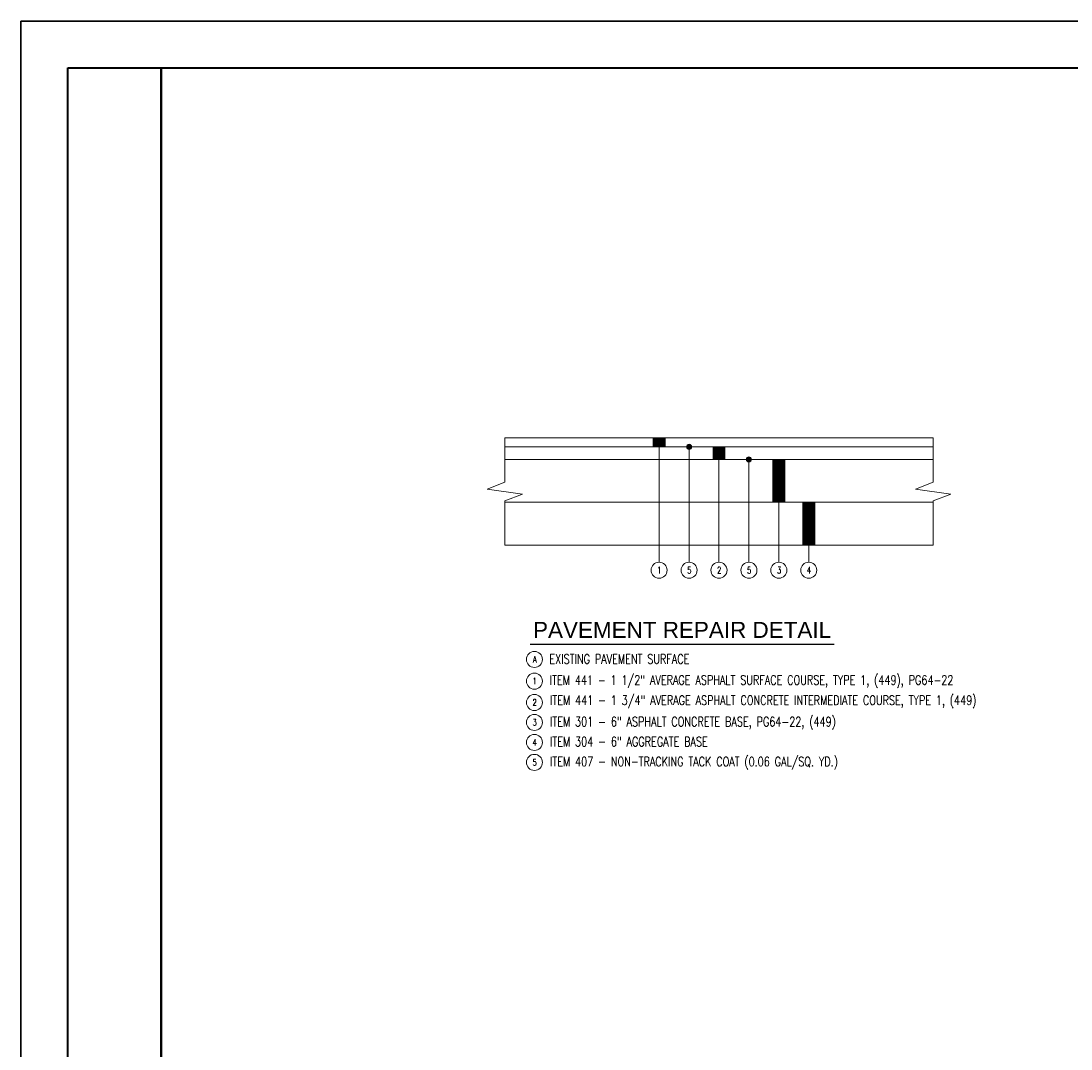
# Paper-space layout 'DETAILS' of a CAD drawing. Header units: feet. Extents: x -0.4 to 48.6, y -25.2 to 23.8.
# Tile 3 of 8: x -0.4 to 11.9, y 11.8 to 23.8. Entities that reach past the tile are written whole.
import ezdxf
from ezdxf.enums import TextEntityAlignment as Align

# ---------------------------------------------------------------- set-up
doc = ezdxf.new("R2010")
doc.units = ezdxf.units.FT
doc.header["$MEASUREMENT"] = 0
doc.layers.add('C-DETAIL-TEXT', color=2, linetype='Continuous')
doc.layers.add('SH_Border', color=7, linetype='Continuous', lineweight=40)
doc.layers.add('TYPSECT', color=1, linetype='Continuous', lineweight=0)
doc.styles.add('Arial', font='arial.ttf', dxfattribs={"height": 0.125})
doc.styles.add('L100', font='simplex.shx', dxfattribs={"height": 4})
doc.styles.add('L120', font='simplex.shx', dxfattribs={"height": 2.4})

# ---------------------------------------------------------------- blocks, each defined once
blk = doc.blocks.new('WATNO')
at = {"color": 4}
blk.add_circle((0, 0), 0.0476, dxfattribs=at)
blk = doc.blocks.new('BORDER_1')
at = {"flags": 128}
blk.add_lwpolyline([(0, 0), (36, 0), (36, 24), (0, 24)], close=True, dxfattribs=at)
at = {"layer": 'SH_Border', "color": 7, "linetype": 'Continuous', "lineweight": 40, "flags": 128}
for points in [[(0.545, 23.455), (1.636, 23.455), (1.636, 0.545), (0.545, 0.545)], [(35.455, 23.455), (35.455, 0.545), (1.636, 0.545), (1.636, 23.455)]]:
    blk.add_lwpolyline(points, close=True, dxfattribs=at)

psp = doc.layouts.new('DETAILS')

# ---------------------------------------------------------------- hatches: boundary and pattern name
at = {"layer": 'TYPSECT', "ltscale": 3.937}
h = psp.add_hatch(color=4, dxfattribs=at)
h.dxf.hatch_style = 1
edge = h.paths.add_edge_path()
edge.add_arc((7.404, 18.832), 0.03, 0, 360)
h = psp.add_hatch(color=4, dxfattribs=at)
h.dxf.hatch_style = 1
edge = h.paths.add_edge_path()
edge.add_arc((8.103, 18.686), 0.03, 0, 360)

# ---------------------------------------------------------------- linework, layer by layer
at = {"layer": 'C-DETAIL-TEXT', "color": 2}
psp.add_line((5.55, 16.528), (9.097, 16.528), dxfattribs=at)
at = {"layer": 'Defpoints'}
psp.add_lwpolyline([(-0.394, 23.803), (35.606, 23.803), (35.606, -0.197), (-0.394, -0.197)], close=True, dxfattribs=at)
at = {"layer": 'TYPSECT', "color": 4, "ltscale": 3.937, "const_width": 0.15, "flags": 128}
for points in [[(7.055, 18.832), (7.055, 18.936)], [(7.753, 18.686), (7.753, 18.832)], [(8.452, 18.186), (8.452, 18.686)], [(8.801, 17.686), (8.801, 18.186)]]:
    psp.add_lwpolyline(points, dxfattribs=at)
at = {"layer": 'TYPSECT', "color": 4, "ltscale": 3.937, "flags": 128}
for points in [[(5.253, 18.936), (5.253, 18.42), (5.047, 18.34), (5.459, 18.281), (5.253, 18.202), (5.253, 17.686)], [(5.253, 18.936), (10.253, 18.936)], [(10.253, 18.936), (10.253, 18.42), (10.047, 18.34), (10.459, 18.281), (10.253, 18.202), (10.253, 17.686)], [(5.253, 18.832), (10.253, 18.832)], [(7.055, 18.832), (7.054, 17.486)], [(7.404, 18.832), (7.404, 17.486)], [(5.253, 18.686), (10.253, 18.686)], [(7.753, 18.686), (7.753, 17.486)], [(8.103, 18.686), (8.103, 17.486)], [(5.253, 18.186), (10.253, 18.186)], [(8.452, 18.186), (8.452, 17.486)], [(5.253, 17.686), (10.253, 17.686)], [(8.801, 17.686), (8.801, 17.486)]]:
    psp.add_lwpolyline(points, dxfattribs=at)
at = {"layer": 'TYPSECT', "color": 4, "ltscale": 3.937}
for centre in [(7.404, 18.832), (8.103, 18.686)]:
    psp.add_circle(centre, 0.03, dxfattribs=at)

# ---------------------------------------------------------------- block references
psp.add_blockref('BORDER_1', (-0.394, -0.197))
at = {"layer": 'TYPSECT', "color": 1, "ltscale": 3.937}
ref = psp.add_blockref('WATNO', (7.054, 17.392), dxfattribs=dict(at, xscale=1.9684980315, yscale=1.9684980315, zscale=1.9684980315))
ref.add_attrib('NO', '1', dxfattribs={"layer": '0', "color": 4, "height": 0.075, "style": 'L120', "width": 0.75}).set_placement((7.057, 17.355), align=Align.CENTER)
ref = psp.add_blockref('WATNO', (7.404, 17.392), dxfattribs=dict(at, xscale=1.9684980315, yscale=1.9684980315, zscale=1.9684980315))
ref.add_attrib('NO', '5', dxfattribs={"layer": '0', "color": 4, "height": 0.075, "style": 'L120', "width": 0.75}).set_placement((7.407, 17.355), align=Align.CENTER)
ref = psp.add_blockref('WATNO', (7.753, 17.392), dxfattribs=dict(at, xscale=1.9684980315, yscale=1.9684980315, zscale=1.9684980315))
ref.add_attrib('NO', '2', dxfattribs={"layer": '0', "color": 4, "height": 0.075, "style": 'L120', "width": 0.75}).set_placement((7.756, 17.355), align=Align.CENTER)
ref = psp.add_blockref('WATNO', (8.103, 17.392), dxfattribs=dict(at, xscale=1.9684980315, yscale=1.9684980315, zscale=1.9684980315))
ref.add_attrib('NO', '5', dxfattribs={"layer": '0', "color": 4, "height": 0.075, "style": 'L120', "width": 0.75}).set_placement((8.106, 17.355), align=Align.CENTER)
ref = psp.add_blockref('WATNO', (8.452, 17.392), dxfattribs=dict(at, xscale=1.9684980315, yscale=1.9684980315, zscale=1.9684980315))
ref.add_attrib('NO', '3', dxfattribs={"layer": '0', "color": 4, "height": 0.075, "style": 'L120', "width": 0.75}).set_placement((8.455, 17.355), align=Align.CENTER)
ref = psp.add_blockref('WATNO', (8.801, 17.392), dxfattribs=dict(at, xscale=1.9684980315, yscale=1.9684980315, zscale=1.9684980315))
ref.add_attrib('NO', '4', dxfattribs={"layer": '0', "color": 4, "height": 0.075, "style": 'L120', "width": 0.75}).set_placement((8.804, 17.355), align=Align.CENTER)
ref = psp.add_blockref('WATNO', (5.599, 16.351), dxfattribs=dict(at, xscale=1.9684980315, yscale=1.9684980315, zscale=1.9684980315))
ref.add_attrib('NO', 'A', dxfattribs={"layer": '0', "color": 4, "height": 0.075, "style": 'L120', "width": 0.75}).set_placement((5.602, 16.313), align=Align.CENTER)
ref = psp.add_blockref('WATNO', (5.599, 16.097), dxfattribs=dict(at, xscale=1.9684980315, yscale=1.9684980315, zscale=1.9684980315))
ref.add_attrib('NO', '1', dxfattribs={"layer": '0', "color": 4, "height": 0.075, "style": 'L120', "width": 0.75}).set_placement((5.602, 16.06), align=Align.CENTER)
ref = psp.add_blockref('WATNO', (5.599, 15.848), dxfattribs=dict(at, xscale=1.9684980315, yscale=1.9684980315, zscale=1.9684980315))
ref.add_attrib('NO', '2', dxfattribs={"layer": '0', "color": 4, "height": 0.075, "style": 'L120', "width": 0.75}).set_placement((5.602, 15.811), align=Align.CENTER)
ref = psp.add_blockref('WATNO', (5.599, 15.615), dxfattribs=dict(at, xscale=1.9684980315, yscale=1.9684980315, zscale=1.9684980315))
ref.add_attrib('NO', '3', dxfattribs={"layer": '0', "color": 4, "height": 0.075, "style": 'L120', "width": 0.75}).set_placement((5.602, 15.578), align=Align.CENTER)
ref = psp.add_blockref('WATNO', (5.599, 15.382), dxfattribs=dict(at, xscale=1.9684980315, yscale=1.9684980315, zscale=1.9684980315))
ref.add_attrib('NO', '4', dxfattribs={"layer": '0', "color": 4, "height": 0.075, "style": 'L120', "width": 0.75}).set_placement((5.602, 15.345), align=Align.CENTER)
ref = psp.add_blockref('WATNO', (5.599, 15.149), dxfattribs=dict(at, xscale=1.9684980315, yscale=1.9684980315, zscale=1.9684980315))
ref.add_attrib('NO', '5', dxfattribs={"layer": '0', "color": 4, "height": 0.075, "style": 'L120', "width": 0.75}).set_placement((5.602, 15.111), align=Align.CENTER)

# ---------------------------------------------------------------- texts
at = {"layer": 'C-DETAIL-TEXT', "color": 2, "style": 'Arial'}
psp.add_text('PAVEMENT REPAIR DETAIL', height=0.1875, dxfattribs=at).set_placement((5.583, 16.602))
at = {"layer": 'TYPSECT', "color": 1, "style": 'L100', "width": 0.75}
for s, p in [('EXISTING PAVEMENT SURFACE', (5.774, 16.301)), ('ITEM 441 - 1 1/2" AVERAGE ASPHALT SURFACE COURSE, TYPE 1, (449), PG64-22', (5.777, 16.055)), ('ITEM 441 - 1 3/4" AVERAGE ASPHALT CONCRETE INTERMEDIATE COURSE, TYPE 1, (449)', (5.78, 15.819)), ('ITEM 301 - 6" ASPHALT CONCRETE BASE, PG64-22, (449)', (5.78, 15.569)), ('ITEM 304 - 6" AGGREGATE BASE', (5.78, 15.336)), ('ITEM 407 - NON-TRACKING TACK COAT (0.06 GAL/SQ. YD.)', (5.78, 15.103))]:
    psp.add_text(s, height=0.11, dxfattribs=at).set_placement(p)

doc.saveas('drawing.dxf')
